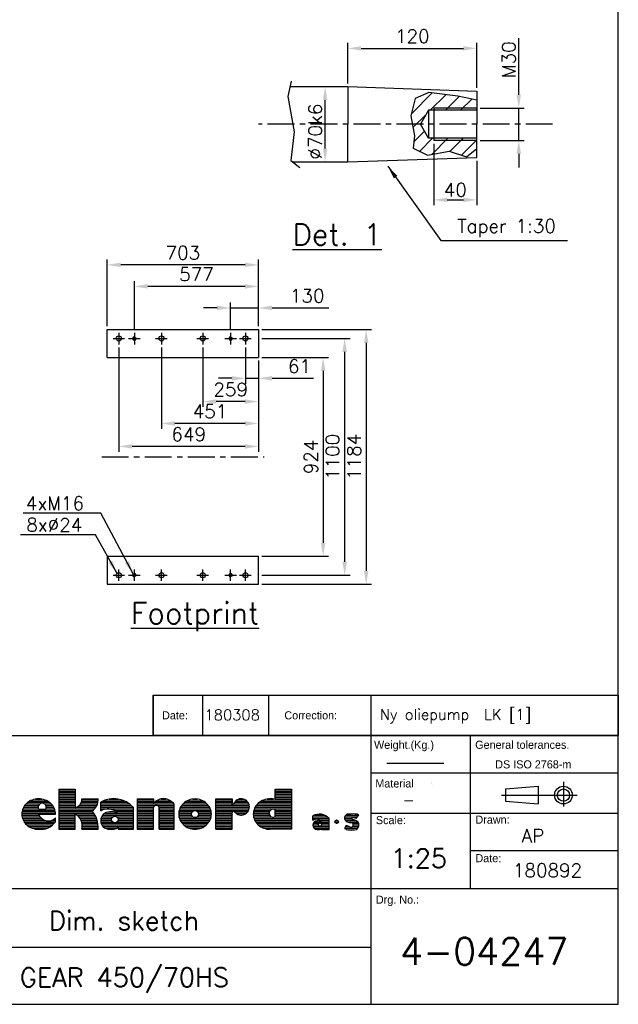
# Model space of a CAD drawing. Extents: x 0 to 5250, y 0 to 7425.
# Tile 2 of 4: x 2469 to 5250, y 0 to 4574. Entities that reach past the tile are written whole.
import ezdxf
from ezdxf.enums import TextEntityAlignment as Align

# ---------------------------------------------------------------- set-up
doc = ezdxf.new("R2010")
doc.units = 0
doc.header["$LTSCALE"] = 100
doc.header["$MEASUREMENT"] = 0
doc.linetypes.add('CENTER', pattern=[2, 1.25, -0.25, 0.25, -0.25])
doc.layers.get('0').update_dxf_attribs({"linetype": 'CONTINUOUS'})
doc.layers.get('DEFPOINTS').update_dxf_attribs({"linetype": 'CONTINUOUS'})
for name, color, linetype in [('1', 3, 'CENTER'), ('2', 1, 'CONTINUOUS'), ('5', 4, 'CONTINUOUS'), ('TEKST', 5, 'CONTINUOUS')]:
    doc.layers.add(name, color=color, linetype=linetype)
doc.styles.add('ROMANS', font='romans')
doc.dimstyles.new('OPSAT', dxfattribs={"dimtxt": 3.5, "dimasz": 4, "dimexe": 2, "dimexo": 0, "dimgap": 0.09, "dimtad": 1, "dimtoh": 1, "dimzin": 0, "dimdsep": 46, "dimtxsty": 'ROMANS', "dimcen": 0.09, "dimclrd": 256, "dimclre": 256, "dimclrt": 256, "dimadec": 0, "dimazin": 0, "dimtfac": 1, "dimtix": 1, "dimtmove": 2, "dimatfit": 3, "dimfxl": 0, "dimtolj": 1, "dimtzin": 0, "dimarcsym": 0})

# ---------------------------------------------------------------- blocks, each defined once
blk = doc.blocks.new('*D14')
at = {"layer": '5', "color": 6, "lineweight": -2}
for p, q in [((3992.9, 4278.2), (3992.9, 4466)), ((4055.4, 4441), (4530.4, 4441)), ((4592.9, 4257.3), (4592.9, 4466))]:
    blk.add_line(p, q, dxfattribs=at)
at = {"layer": '5', "color": 6}
for points in [[(4055.4, 4451.4), (4055.4, 4430.6), (3992.9, 4441)], [(4530.4, 4451.4), (4530.4, 4430.6), (4592.9, 4441)]]:
    blk.add_solid(points, dxfattribs=at)
at = {"layer": 'DEFPOINTS', "color": 0}
for p in [(4592.9, 4441), (3992.9, 4263.2), (4592.9, 4242.3)]:
    blk.add_point(p, dxfattribs=at)
at = {"layer": '5', "color": 5, "insert": (4292.9, 4497.3), "char_height": 62.5, "attachment_point": 5, "style": 'ROMANS'}
blk.add_mtext('\\A1;120', dxfattribs=at)
blk = doc.blocks.new('*D15')
at = {"layer": '5', "color": 6, "lineweight": -2}
for p, q in [((3876.5, 4263.2), (3913, 4263.2)), ((3888, 3975.7), (3888, 4200.7)), ((3898.9, 3913.2), (3913, 3913.2))]:
    blk.add_line(p, q, dxfattribs=at)
at = {"layer": '5', "color": 6}
for points in [[(3877.6, 4200.7), (3898.4, 4200.7), (3888, 4263.2)], [(3877.6, 3975.7), (3898.4, 3975.7), (3888, 3913.2)]]:
    blk.add_solid(points, dxfattribs=at)
at = {"layer": 'DEFPOINTS', "color": 0}
for p in [(3861.5, 4263.2), (3888, 4263.2), (3883.9, 3913.2)]:
    blk.add_point(p, dxfattribs=at)
at = {"layer": '5', "color": 5, "insert": (3841.8, 4054.3), "char_height": 62.5, "attachment_point": 5, "rotation": 90, "style": 'ROMANS'}
blk.add_mtext('\\A1;%%c70k6', dxfattribs=at)
blk = doc.blocks.new('*D16')
at = {"layer": '5', "color": 6, "lineweight": -2}
for p, q in [((4787.6, 4225.7), (4787.6, 4487.9)), ((4607.9, 4163.2), (4812.6, 4163.2)), ((4787.6, 4013.2), (4787.6, 4163.2)), ((4607.9, 4013.2), (4812.6, 4013.2)), ((4787.6, 3950.7), (4787.6, 3888.2))]:
    blk.add_line(p, q, dxfattribs=at)
at = {"layer": '5', "color": 6}
for points in [[(4777.1, 4225.7), (4798, 4225.7), (4787.6, 4163.2)], [(4777.1, 3950.7), (4798, 3950.7), (4787.6, 4013.2)]]:
    blk.add_solid(points, dxfattribs=at)
at = {"layer": 'DEFPOINTS', "color": 0}
for p in [(4592.9, 4163.2), (4592.9, 4013.2), (4787.6, 4013.2)]:
    blk.add_point(p, dxfattribs=at)
at = {"layer": '5', "color": 5, "insert": (4741.3, 4388.1), "char_height": 62.5, "attachment_point": 5, "rotation": 90, "style": 'ROMANS'}
blk.add_mtext('\\A1;M30', dxfattribs=at)
blk = doc.blocks.new('*D17')
at = {"layer": '5', "color": 6, "lineweight": -2}
for p, q in [((4392.9, 3998.2), (4392.9, 3712.2)), ((4592.9, 3919.2), (4592.9, 3712.2)), ((4455.4, 3737.2), (4530.4, 3737.2))]:
    blk.add_line(p, q, dxfattribs=at)
at = {"layer": '5', "color": 6}
for points in [[(4455.4, 3747.6), (4455.4, 3726.7), (4392.9, 3737.2)], [(4530.4, 3747.6), (4530.4, 3726.7), (4592.9, 3737.2)]]:
    blk.add_solid(points, dxfattribs=at)
at = {"layer": 'DEFPOINTS', "color": 0}
for p in [(4392.9, 4013.2), (4592.9, 3934.2), (4592.9, 3737.2)]:
    blk.add_point(p, dxfattribs=at)
at = {"layer": '5', "color": 5, "insert": (4492.9, 3783.4), "char_height": 62.5, "attachment_point": 5, "style": 'ROMANS'}
blk.add_mtext('\\A1;40', dxfattribs=at)
blk = doc.blocks.new('*D18')
at = {"layer": '5', "color": 6, "lineweight": -2}
for p, q in [((3593.7, 3135.2), (4103.7, 3135.2)), ((4078.7, 3072.7), (4078.7, 2013.7)), ((3593.7, 1951.2), (4103.7, 1951.2))]:
    blk.add_line(p, q, dxfattribs=at)
at = {"layer": '5', "color": 6}
for points in [[(4068.3, 3072.7), (4089.1, 3072.7), (4078.7, 3135.2)], [(4068.3, 2013.7), (4089.1, 2013.7), (4078.7, 1951.2)]]:
    blk.add_solid(points, dxfattribs=at)
at = {"layer": 'DEFPOINTS', "color": 0}
for p in [(3578.7, 3135.2), (3578.7, 1951.2), (4078.7, 1951.2)]:
    blk.add_point(p, dxfattribs=at)
at = {"layer": '5', "color": 5, "insert": (4022.4, 2543.2), "char_height": 62.5, "attachment_point": 5, "rotation": 90, "style": 'ROMANS'}
blk.add_mtext('\\A1;1184', dxfattribs=at)
blk = doc.blocks.new('*D19')
at = {"layer": '5', "color": 6, "lineweight": -2}
for p, q in [((3593.7, 3005.2), (3903.7, 3005.2)), ((3878.7, 2942.7), (3878.7, 2143.7)), ((3593.7, 2081.2), (3903.7, 2081.2))]:
    blk.add_line(p, q, dxfattribs=at)
at = {"layer": '5', "color": 6}
for points in [[(3868.3, 2942.7), (3889.1, 2942.7), (3878.7, 3005.2)], [(3868.3, 2143.7), (3889.1, 2143.7), (3878.7, 2081.2)]]:
    blk.add_solid(points, dxfattribs=at)
at = {"layer": 'DEFPOINTS', "color": 0}
for p in [(3578.7, 3005.2), (3578.7, 2081.2), (3878.7, 2081.2)]:
    blk.add_point(p, dxfattribs=at)
at = {"layer": '5', "color": 5, "insert": (3822.4, 2543.2), "char_height": 62.5, "attachment_point": 5, "rotation": 90, "style": 'ROMANS'}
blk.add_mtext('\\A1;924', dxfattribs=at)
blk = doc.blocks.new('*D20')
at = {"layer": '5', "color": 6, "lineweight": -2}
for p, q in [((2875.7, 3150.2), (2875.7, 3460.2)), ((3516.2, 3435.2), (2938.2, 3435.2)), ((3578.7, 3150.2), (3578.7, 3460.2))]:
    blk.add_line(p, q, dxfattribs=at)
at = {"layer": '5', "color": 6}
for points in [[(2938.2, 3445.7), (2938.2, 3424.8), (2875.7, 3435.2)], [(3516.2, 3445.7), (3516.2, 3424.8), (3578.7, 3435.2)]]:
    blk.add_solid(points, dxfattribs=at)
at = {"layer": 'DEFPOINTS', "color": 0}
for p in [(2875.7, 3435.2), (2875.7, 3135.2), (3578.7, 3135.2)]:
    blk.add_point(p, dxfattribs=at)
at = {"layer": '5', "color": 5, "insert": (3227.2, 3491.5), "char_height": 62.5, "attachment_point": 5, "style": 'ROMANS'}
blk.add_mtext('\\A1;703', dxfattribs=at)
blk = doc.blocks.new('*D21')
at = {"layer": '5', "color": 6, "lineweight": -2}
for p, q in [((3593.7, 3093.2), (4003.7, 3093.2)), ((3978.7, 3030.7), (3978.7, 2055.7)), ((3593.7, 1993.2), (4003.7, 1993.2))]:
    blk.add_line(p, q, dxfattribs=at)
at = {"layer": '5', "color": 6}
for points in [[(3968.3, 3030.7), (3989.1, 3030.7), (3978.7, 3093.2)], [(3968.3, 2055.7), (3989.1, 2055.7), (3978.7, 1993.2)]]:
    blk.add_solid(points, dxfattribs=at)
at = {"layer": 'DEFPOINTS', "color": 0}
for p in [(3578.7, 3093.2), (3578.7, 1993.2), (3978.7, 1993.2)]:
    blk.add_point(p, dxfattribs=at)
at = {"layer": '5', "color": 5, "insert": (3922.4, 2543.2), "char_height": 62.5, "attachment_point": 5, "rotation": 90, "style": 'ROMANS'}
blk.add_mtext('\\A1;1100', dxfattribs=at)
blk = doc.blocks.new('*D22')
at = {"layer": '5', "color": 6, "lineweight": -2}
for p, q in [((3517.7, 3050.7), (3517.7, 2883.1)), ((3578.7, 2990.2), (3578.7, 2883.1)), ((3455.2, 2908.1), (3392.7, 2908.1)), ((3517.7, 2908.1), (3578.7, 2908.1)), ((3641.2, 2908.1), (3834, 2908.1))]:
    blk.add_line(p, q, dxfattribs=at)
at = {"layer": '5', "color": 6}
for points in [[(3455.2, 2918.5), (3455.2, 2897.7), (3517.7, 2908.1)], [(3641.2, 2918.5), (3641.2, 2897.7), (3578.7, 2908.1)]]:
    blk.add_solid(points, dxfattribs=at)
at = {"layer": 'DEFPOINTS', "color": 0}
for p in [(3517.7, 3065.7), (3578.7, 3005.2), (3578.7, 2908.1)]:
    blk.add_point(p, dxfattribs=at)
at = {"layer": '5', "color": 5, "insert": (3768.9, 2964.4), "char_height": 62.5, "attachment_point": 5, "style": 'ROMANS'}
blk.add_mtext('\\A1;61', dxfattribs=at)
blk = doc.blocks.new('*D23')
at = {"layer": '5', "color": 6, "lineweight": -2}
for p, q in [((3448.7, 3134.7), (3448.7, 3260.2)), ((3578.7, 3150.2), (3578.7, 3260.2)), ((3386.2, 3235.2), (3323.7, 3235.2)), ((3448.7, 3235.2), (3578.7, 3235.2)), ((3641.2, 3235.2), (3905.5, 3235.2))]:
    blk.add_line(p, q, dxfattribs=at)
at = {"layer": '5', "color": 6}
for points in [[(3386.2, 3245.6), (3386.2, 3224.8), (3448.7, 3235.2)], [(3641.2, 3245.6), (3641.2, 3224.8), (3578.7, 3235.2)]]:
    blk.add_solid(points, dxfattribs=at)
at = {"layer": 'DEFPOINTS', "color": 0}
for p in [(3578.7, 3235.2), (3448.7, 3119.7), (3578.7, 3135.2)]:
    blk.add_point(p, dxfattribs=at)
at = {"layer": '5', "color": 5, "insert": (3804.6, 3291.5), "char_height": 62.5, "attachment_point": 5, "style": 'ROMANS'}
blk.add_mtext('\\A1;130', dxfattribs=at)
blk = doc.blocks.new('*D24')
at = {"layer": '5', "color": 6, "lineweight": -2}
for p, q in [((3319.7, 3050.7), (3319.7, 2775)), ((3578.7, 2990.2), (3578.7, 2775)), ((3516.2, 2800), (3382.2, 2800))]:
    blk.add_line(p, q, dxfattribs=at)
at = {"layer": '5', "color": 6}
for points in [[(3382.2, 2810.4), (3382.2, 2789.6), (3319.7, 2800)], [(3516.2, 2810.4), (3516.2, 2789.6), (3578.7, 2800)]]:
    blk.add_solid(points, dxfattribs=at)
at = {"layer": 'DEFPOINTS', "color": 0}
for p in [(3319.7, 3065.7), (3578.7, 3005.2), (3319.7, 2800)]:
    blk.add_point(p, dxfattribs=at)
at = {"layer": '5', "color": 5, "insert": (3449.2, 2856.3), "char_height": 62.5, "attachment_point": 5, "style": 'ROMANS'}
blk.add_mtext('\\A1;259', dxfattribs=at)
blk = doc.blocks.new('*D25')
at = {"layer": '5', "color": 6, "lineweight": -2}
for p, q in [((3127.7, 3050.7), (3127.7, 2673.4)), ((3578.7, 2990.2), (3578.7, 2673.4)), ((3516.2, 2698.4), (3190.2, 2698.4))]:
    blk.add_line(p, q, dxfattribs=at)
at = {"layer": '5', "color": 6}
for points in [[(3190.2, 2708.8), (3190.2, 2688), (3127.7, 2698.4)], [(3516.2, 2708.8), (3516.2, 2688), (3578.7, 2698.4)]]:
    blk.add_solid(points, dxfattribs=at)
at = {"layer": 'DEFPOINTS', "color": 0}
for p in [(3127.7, 3065.7), (3578.7, 3005.2), (3127.7, 2698.4)]:
    blk.add_point(p, dxfattribs=at)
at = {"layer": '5', "color": 5, "insert": (3353.2, 2754.6), "char_height": 62.5, "attachment_point": 5, "style": 'ROMANS'}
blk.add_mtext('\\A1;451', dxfattribs=at)
blk = doc.blocks.new('*D26')
at = {"layer": '5', "color": 6, "lineweight": -2}
for p, q in [((2929.7, 3050.7), (2929.7, 2566.9)), ((3578.7, 2990.2), (3578.7, 2566.9)), ((3516.2, 2591.9), (2992.2, 2591.9))]:
    blk.add_line(p, q, dxfattribs=at)
at = {"layer": '5', "color": 6}
for points in [[(2992.2, 2602.3), (2992.2, 2581.5), (2929.7, 2591.9)], [(3516.2, 2602.3), (3516.2, 2581.5), (3578.7, 2591.9)]]:
    blk.add_solid(points, dxfattribs=at)
at = {"layer": 'DEFPOINTS', "color": 0}
for p in [(2929.7, 3065.7), (3578.7, 3005.2), (2929.7, 2591.9)]:
    blk.add_point(p, dxfattribs=at)
at = {"layer": '5', "color": 5, "insert": (3254.2, 2648.1), "char_height": 62.5, "attachment_point": 5, "style": 'ROMANS'}
blk.add_mtext('\\A1;649', dxfattribs=at)
blk = doc.blocks.new('*D27')
at = {"layer": '5', "color": 6, "lineweight": -2}
for p, q in [((3001.7, 3134.7), (3001.7, 3360.2)), ((3578.7, 3150.2), (3578.7, 3360.2)), ((3516.2, 3335.2), (3064.2, 3335.2))]:
    blk.add_line(p, q, dxfattribs=at)
at = {"layer": '5', "color": 6}
for points in [[(3064.2, 3345.6), (3064.2, 3324.8), (3001.7, 3335.2)], [(3516.2, 3345.6), (3516.2, 3324.8), (3578.7, 3335.2)]]:
    blk.add_solid(points, dxfattribs=at)
at = {"layer": 'DEFPOINTS', "color": 0}
for p in [(3001.7, 3335.2), (3001.7, 3119.7), (3578.7, 3135.2)]:
    blk.add_point(p, dxfattribs=at)
at = {"layer": '5', "color": 5, "insert": (3290.2, 3391.5), "char_height": 62.5, "attachment_point": 5, "style": 'ROMANS'}
blk.add_mtext('\\A1;577', dxfattribs=at)
blk = doc.blocks.new('*X39')
at = {"color": 0}
for p, q in [((327.22, 36), (330.26, 36)), ((327.22, 35.7), (330.26, 35.7)), ((327.22, 35.4), (330.26, 35.4)), ((327.22, 35.1), (330.26, 35.1)), ((327.22, 34.8), (330.26, 34.8)), ((323.71, 33), (330.26, 33)), ((323.96, 33.3), (330.26, 33.3)), ((324.31, 33.6), (330.26, 33.6)), ((324.79, 33.9), (330.26, 33.9)), ((325.72, 34.2), (326.9, 34.2)), ((327.22, 34.5), (330.26, 34.5)), ((327.22, 34.2), (330.26, 34.2)), ((323.17, 31.5), (326.11, 31.5)), ((323.18, 31.2), (326.2, 31.2)), ((323.2, 31.8), (326.14, 31.8)), ((323.26, 32.1), (326.33, 32.1)), ((323.37, 32.4), (330.26, 32.4)), ((323.51, 32.7), (330.26, 32.7)), ((327.22, 32.1), (330.26, 32.1)), ((327.22, 31.8), (330.26, 31.8)), ((327.22, 31.5), (330.26, 31.5)), ((327.22, 31.2), (330.26, 31.2)), ((323.22, 30.9), (326.51, 30.9)), ((323.3, 30.6), (330.26, 30.6)), ((323.42, 30.3), (330.26, 30.3)), ((323.59, 30), (330.26, 30)), ((323.81, 29.7), (330.26, 29.7)), ((324.1, 29.4), (330.26, 29.4)), ((327.2, 30.9), (330.26, 30.9)), ((324.5, 29.1), (330.26, 29.1)), ((325.09, 28.8), (330.26, 28.8))]:
    blk.add_line(p, q, dxfattribs=at)
blk = doc.blocks.new('*X35')
at = {"color": 0}
for p, q in [((287.03, 36), (290.07, 36)), ((287.03, 35.7), (290.07, 35.7)), ((287.03, 35.4), (290.07, 35.4)), ((287.03, 35.1), (290.07, 35.1)), ((287.03, 34.8), (290.07, 34.8)), ((287.03, 34.5), (290.07, 34.5)), ((287.03, 34.2), (290.07, 34.2)), ((287.03, 33.9), (290.07, 33.9)), ((287.03, 33.6), (290.07, 33.6)), ((287.03, 33.3), (290.07, 33.3)), ((287.03, 33), (290.07, 33)), ((290.8, 33), (294.1, 33)), ((291.05, 33.3), (294.22, 33.3)), ((291.2, 33.6), (294.3, 33.6)), ((291.27, 33.9), (294.33, 33.9)), ((291.28, 34.2), (294.32, 34.2)), ((287.03, 32.7), (290.07, 32.7)), ((287.03, 32.4), (293.68, 32.4)), ((287.03, 32.1), (293.33, 32.1)), ((287.03, 31.8), (293.39, 31.8)), ((287.03, 31.5), (293.6, 31.5)), ((287.03, 31.2), (290.07, 31.2)), ((290.32, 32.7), (293.93, 32.7)), ((290.39, 31.2), (293.77, 31.2)), ((287.03, 30.9), (290.07, 30.9)), ((287.03, 30.6), (290.07, 30.6)), ((287.03, 30.3), (290.07, 30.3)), ((287.03, 30), (290.07, 30)), ((287.03, 29.7), (290.07, 29.7)), ((287.03, 29.4), (290.07, 29.4)), ((290.72, 30.9), (293.92, 30.9)), ((290.95, 30.6), (294.05, 30.6)), ((291.12, 30.3), (294.15, 30.3)), ((291.24, 30), (294.22, 30)), ((291.32, 29.7), (294.28, 29.7)), ((291.36, 29.4), (294.32, 29.4)), ((287.03, 29.1), (290.07, 29.1)), ((287.03, 28.8), (290.07, 28.8)), ((291.33, 28.8), (294.33, 28.8)), ((291.36, 29.1), (294.33, 29.1))]:
    blk.add_line(p, q, dxfattribs=at)
blk = doc.blocks.new('*X34')
at = {"color": 0}
for p, q in [((280.68, 33), (283.25, 33)), ((280.94, 33.3), (283.5, 33.3)), ((281.28, 33.6), (285.28, 33.6)), ((281.77, 33.9), (284.8, 33.9)), ((282.69, 34.2), (283.87, 34.2)), ((284.38, 33.3), (285.63, 33.3)), ((284.62, 33), (285.88, 33)), ((280.14, 31.5), (286.42, 31.5)), ((280.15, 31.2), (283.38, 31.2)), ((280.17, 31.8), (286.39, 31.8)), ((280.24, 32.1), (286.33, 32.1)), ((280.34, 32.4), (283.25, 32.4)), ((280.49, 32.7), (283.19, 32.7)), ((284.63, 32.4), (286.22, 32.4)), ((284.69, 32.7), (286.08, 32.7)), ((280.19, 30.9), (283.57, 30.9)), ((280.28, 30.6), (283.86, 30.6)), ((280.4, 30.3), (284.37, 30.3)), ((280.56, 30), (286.42, 30)), ((280.78, 29.7), (286.19, 29.7)), ((281.07, 29.4), (285.89, 29.4)), ((285.8, 30.3), (286.42, 30.3)), ((286.3, 30.6), (286.42, 30.6)), ((281.47, 29.1), (285.5, 29.1)), ((282.07, 28.8), (284.92, 28.8))]:
    blk.add_line(p, q, dxfattribs=at)
blk = doc.blocks.new('HEAD_A2')
at = {"layer": '1', "ltscale": 3}
for tag, p in [('MATERIAL', (-36.36, 36.06)), ('DRAWN', (-15.94, 29.3)), ('SCALE', (-37.08, 25.38)), ('DATE', (-15.39, 22.24)), ('DESCRIPTION', (-90.24, 14.66)), ('DRAWING_NO', (-24.92, 7.33)), ('TYPE', (-90.32, 2.59))]:
    blk.add_attdef(tag, text='', height=3.5, dxfattribs=at).set_placement(p, align=Align.CENTER)
blk = doc.blocks.new('*X36')
at = {"color": 0}
for p, q in [((294.82, 33.6), (299.72, 33.6)), ((294.82, 33.3), (300.17, 33.3)), ((294.82, 33), (300.53, 33)), ((295.35, 33.9), (299.12, 33.9)), ((296.36, 34.2), (298.11, 34.2)), ((294.82, 32.7), (300.84, 32.7)), ((294.82, 32.4), (300.9, 32.4)), ((294.82, 32.1), (294.97, 32.1)), ((295.17, 31.2), (300.9, 31.2)), ((295.48, 31.5), (297.78, 31.5)), ((296.19, 31.8), (297.26, 31.8)), ((297.3, 32.1), (300.9, 32.1)), ((297.77, 31.8), (300.9, 31.8)), ((297.86, 31.5), (300.9, 31.5)), ((294.83, 30.3), (296.86, 30.3)), ((294.84, 30), (297, 30)), ((294.87, 30.6), (296.88, 30.6)), ((294.9, 29.7), (300.9, 29.7)), ((294.98, 30.9), (297.11, 30.9)), ((295.04, 29.4), (300.9, 29.4)), ((297.81, 30.9), (300.9, 30.9)), ((297.91, 30), (300.9, 30)), ((298.03, 30.6), (300.9, 30.6)), ((298.06, 30.3), (300.9, 30.3)), ((295.25, 29.1), (300.9, 29.1)), ((295.63, 28.8), (297.8, 28.8)), ((298.06, 28.8), (300.9, 28.8))]:
    blk.add_line(p, q, dxfattribs=at)
blk = doc.blocks.new('*X40')
at = {"color": 0}
for p, q in [((301.65, 34.2), (304.65, 34.2)), ((301.65, 33.9), (304.65, 33.9)), ((301.65, 33.6), (304.65, 33.6)), ((301.65, 33.3), (308.45, 33.3)), ((301.65, 33), (304.96, 33)), ((304.8, 33.6), (308.17, 33.6)), ((305.2, 33.9), (307.77, 33.9)), ((305.34, 33), (308.49, 33)), ((305.96, 34.2), (307.01, 34.2)), ((301.65, 32.7), (304.67, 32.7)), ((301.65, 32.4), (304.65, 32.4)), ((301.65, 32.1), (304.65, 32.1)), ((301.65, 31.8), (304.65, 31.8)), ((301.65, 31.5), (304.65, 31.5)), ((301.65, 31.2), (304.65, 31.2)), ((305.64, 32.7), (308.49, 32.7)), ((305.66, 32.4), (308.49, 32.4)), ((305.66, 32.1), (308.49, 32.1)), ((305.66, 31.8), (308.49, 31.8)), ((305.66, 31.5), (308.49, 31.5)), ((305.66, 31.2), (308.49, 31.2)), ((301.65, 30.9), (304.65, 30.9)), ((301.65, 30.6), (304.65, 30.6)), ((301.65, 30.3), (304.65, 30.3)), ((301.65, 30), (304.65, 30)), ((301.65, 29.7), (304.65, 29.7)), ((301.65, 29.4), (304.65, 29.4)), ((305.66, 30.9), (308.49, 30.9)), ((305.66, 30.6), (308.49, 30.6)), ((305.66, 30.3), (308.49, 30.3)), ((305.66, 30), (308.49, 30)), ((305.66, 29.7), (308.49, 29.7)), ((305.66, 29.4), (308.49, 29.4)), ((301.65, 29.1), (304.65, 29.1)), ((301.65, 28.8), (304.65, 28.8)), ((305.66, 29.1), (308.49, 29.1)), ((305.66, 28.8), (308.49, 28.8))]:
    blk.add_line(p, q, dxfattribs=at)
blk = doc.blocks.new('*X38')
at = {"color": 0}
for p, q in [((316.18, 34.2), (319.22, 34.2)), ((316.18, 33.9), (319.22, 33.9)), ((316.18, 33.6), (319.22, 33.6)), ((316.18, 33.3), (319.22, 33.3)), ((316.18, 33), (322.44, 33)), ((319.45, 33.3), (322.35, 33.3)), ((319.7, 33.6), (322.19, 33.6)), ((319.97, 33.9), (321.91, 33.9)), ((320.56, 34.2), (321.33, 34.2)), ((316.18, 32.7), (322.46, 32.7)), ((316.18, 32.4), (322.42, 32.4)), ((316.18, 32.1), (322.32, 32.1)), ((316.18, 31.8), (319.31, 31.8)), ((316.18, 31.5), (319.2, 31.5)), ((316.18, 31.2), (319.22, 31.2)), ((319.74, 31.8), (322.14, 31.8)), ((320.05, 31.5), (321.83, 31.5)), ((316.18, 30.9), (319.22, 30.9)), ((316.18, 30.6), (319.22, 30.6)), ((316.18, 30.3), (319.22, 30.3)), ((316.18, 30), (319.22, 30)), ((316.18, 29.7), (319.22, 29.7)), ((316.18, 29.4), (319.22, 29.4)), ((316.18, 29.1), (319.22, 29.1)), ((316.18, 28.8), (319.22, 28.8))]:
    blk.add_line(p, q, dxfattribs=at)
blk = doc.blocks.new('*X37')
at = {"color": 0}
for p, q in [((309.83, 33), (314.85, 33)), ((310.09, 33.3), (314.59, 33.3)), ((310.43, 33.6), (314.25, 33.6)), ((310.92, 33.9), (313.76, 33.9)), ((311.95, 34.2), (312.73, 34.2)), ((309.3, 31.5), (311.69, 31.5)), ((309.31, 31.2), (311.72, 31.2)), ((309.33, 31.8), (311.81, 31.8)), ((309.39, 32.1), (315.29, 32.1)), ((309.5, 32.4), (315.18, 32.4)), ((309.64, 32.7), (315.04, 32.7)), ((312.87, 31.8), (315.35, 31.8)), ((312.96, 31.2), (315.37, 31.2)), ((312.99, 31.5), (315.38, 31.5)), ((309.35, 30.9), (311.93, 30.9)), ((309.43, 30.6), (315.25, 30.6)), ((309.55, 30.3), (315.13, 30.3)), ((309.72, 30), (314.96, 30)), ((309.94, 29.7), (314.74, 29.7)), ((310.22, 29.4), (314.46, 29.4)), ((312.75, 30.9), (315.33, 30.9)), ((310.62, 29.1), (314.06, 29.1)), ((311.23, 28.8), (313.45, 28.8))]:
    blk.add_line(p, q, dxfattribs=at)
blk = doc.blocks.new('*X41')
at = {"color": 0}
for p, q in [((334.48, 31.2), (336.41, 31.2)), ((334.24, 30.9), (336.92, 30.9)), ((334.24, 30.6), (337.25, 30.6)), ((334.24, 30.3), (334.29, 30.3)), ((334.24, 29.4), (335.26, 29.4)), ((334.31, 29.7), (335.37, 29.7)), ((334.55, 30), (335.72, 30)), ((335.49, 30.3), (337.27, 30.3)), ((335.74, 29.7), (337.27, 29.7)), ((335.76, 30), (337.27, 30)), ((335.85, 29.4), (337.27, 29.4)), ((334.28, 29.1), (337.27, 29.1)), ((334.46, 28.8), (337.27, 28.8))]:
    blk.add_line(p, q, dxfattribs=at)
blk = doc.blocks.new('*X42')
at = {"color": 0}
for p, q in [((338.34, 30), (338.98, 30)), ((338.54, 29.7), (338.78, 29.7)), ((338.56, 30.3), (338.77, 30.3))]:
    blk.add_line(p, q, dxfattribs=at)
blk = doc.blocks.new('*X43')
at = {"color": 0}
for p, q in [((340.36, 31.2), (342.72, 31.2)), ((340.11, 30.6), (341.47, 30.6)), ((340.15, 30.9), (342.51, 30.9)), ((340.22, 30.3), (342.08, 30.3)), ((340.58, 30), (342.59, 30)), ((341.62, 29.7), (342.74, 29.7)), ((341.75, 29.4), (342.79, 29.4)), ((340.16, 28.8), (342.62, 28.8)), ((340.33, 29.1), (341.03, 29.1)), ((340.76, 28.5), (342, 28.5)), ((341.62, 29.1), (342.73, 29.1))]:
    blk.add_line(p, q, dxfattribs=at)
blk = doc.blocks.new('CORRECTION')
for p, q in [((-86.45, 7.5), (0, 7.5)), ((-86.45, 7.5), (-86.45, 0)), ((-77.26, 7.5), (-77.26, 0)), ((-65.03, 7.5), (-65.03, 0)), ((-46, 7.5), (-46, 0))]:
    blk.add_line(p, q)
at = {"layer": '1', "flags": 4}
for tag, p in [('DATE', (-75.93, 1.42)), ('CORRECTION', (-44.88, 1.42))]:
    blk.add_attdef(tag, p, '', height=3.5, dxfattribs=at)
at = {"layer": '2'}
for s, p in [('Date:', (-84.78, 3)), ('Correction:', (-62.06, 3))]:
    blk.add_text(s, height=1.5, dxfattribs=at).set_placement(p)

msp = doc.modelspace()

# ---------------------------------------------------------------- hatches: boundary and pattern name
at = {"layer": '5'}
h = msp.add_hatch(dxfattribs=at)
h.set_pattern_fill('_U', color=256, scale=50, angle=45, style=0, pattern_type=0)
h.set_pattern_definition([(45, (-3119.04, 3446.46), (-35.35534, 35.35534), [])])
h.paths.add_polyline_path([(4504.4, 4218.2), (4369.7, 4236), (4306.4, 4208.3), (4286.6, 4127.1), (4293.2, 4088.2), (4330.4, 4088.2), (4367.9, 4153.2), (4392.9, 4153.2), (4392.9, 4163.2), (4592.9, 4163.2), (4592.9, 4200.1)])
h.paths.add_polyline_path([(4367.9, 4023.2), (4330.4, 4088.2), (4293.2, 4088.2), (4302.4, 4034.1), (4296.5, 3976.7), (4363.8, 3945), (4464.8, 3962.8), (4544, 3937.1), (4592.9, 3976.3), (4592.9, 4013.2), (4392.9, 4013.2), (4392.9, 4023.2)])
h.paths.add_polyline_path([(4392.9, 4023.2), (4392.9, 4013.2), (4592.9, 4013.2), (4592.9, 4023.2)], flags=16)
h.paths.add_polyline_path([(4592.9, 4153.2), (4592.9, 4163.2), (4392.9, 4163.2), (4392.9, 4153.2)])

# ---------------------------------------------------------------- linework, layer by layer
for p, q in [((3724.6, 4263.2), (3992.9, 4263.2)), ((3992.9, 4263.2), (4592.9, 4242.3)), ((3992.9, 4263.2), (3992.9, 4088.2)), ((4592.9, 4242.3), (4592.9, 4088.2)), ((3992.9, 3913.2), (3992.9, 4088.2)), ((4592.9, 3934.2), (4592.9, 4088.2)), ((3992.9, 3913.2), (4592.9, 3934.2)), ((3736.7, 3913.2), (3992.9, 3913.2)), ((2875.7, 3135.2), (2945.7, 3135.2)), ((2875.7, 3005.2), (2875.7, 3135.2)), ((2945.7, 3135.2), (3112.7, 3135.2)), ((3112.7, 3135.2), (3142.7, 3135.2)), ((3142.7, 3135.2), (3304.7, 3135.2)), ((3304.7, 3135.2), (3334.7, 3135.2)), ((3334.7, 3135.2), (3508.7, 3135.2)), ((3508.7, 3135.2), (3578.7, 3135.2)), ((3578.7, 3135.2), (3578.7, 3005.2)), ((2875.7, 3005.2), (3578.7, 3005.2)), ((2875.7, 2081.2), (2875.7, 1951.2)), ((2875.7, 2081.2), (3578.7, 2081.2)), ((3578.7, 1951.2), (3578.7, 2081.2)), ((2875.7, 1951.2), (2945.7, 1951.2)), ((2945.7, 1951.2), (3112.7, 1951.2)), ((3112.7, 1951.2), (3142.7, 1951.2)), ((3142.7, 1951.2), (3304.7, 1951.2)), ((3304.7, 1951.2), (3334.7, 1951.2)), ((3334.7, 1951.2), (3508.7, 1951.2)), ((3508.7, 1951.2), (3578.7, 1951.2)), ((2100, 1248.8), (5250, 1248.8)), ((4100, 1248.8), (4100, 0)), ((4562.5, 1248.8), (4562.5, 537.5)), ((4100, 1075), (5250, 1075)), ((4100, 887.5), (5250, 887.5)), ((4562.5, 713.8), (5250, 713.8)), ((2100, 537.5), (5250, 537.5)), ((2100, 265.6), (4100, 265.6))]:
    msp.add_line(p, q)
for points in [[(0, 0), (5250, 0), (5250, 7425), (0, 7425)], [(3088.9, 1436.3), (5250, 1436.3), (5250, 1248.8), (3088.9, 1248.8)]]:
    msp.add_lwpolyline(points, close=True)
for centre, radius in [((2929.7, 3093.2), 12), ((3001.7, 3093.2), 7), ((3127.7, 3093.2), 12), ((3319.7, 3093.2), 12), ((3448.7, 3093.2), 7), ((3517.7, 3093.2), 12), ((2929.7, 1993.2), 12), ((3001.7, 1993.2), 7), ((3127.7, 1993.2), 12), ((3319.7, 1993.2), 12), ((3448.7, 1993.2), 7), ((3517.7, 1993.2), 12)]:
    msp.add_circle(centre, radius)
at = {"layer": '1'}
for p, q in [((4945, 4088.2), (3579, 4088.2)), ((2929.7, 3119.7), (2929.7, 3065.7)), ((3001.7, 3119.7), (3001.7, 3065.7)), ((3127.7, 3119.7), (3127.7, 3065.7)), ((3319.7, 3119.7), (3319.7, 3065.7)), ((3448.7, 3119.7), (3448.7, 3065.7)), ((3517.7, 3119.7), (3517.7, 3065.7)), ((2902.7, 3093.2), (2956.7, 3093.2)), ((2974.7, 3093.2), (3028.7, 3093.2)), ((3100.7, 3093.2), (3154.7, 3093.2)), ((3292.7, 3093.2), (3346.7, 3093.2)), ((3421.7, 3093.2), (3475.7, 3093.2)), ((3490.7, 3093.2), (3544.7, 3093.2)), ((2850, 2543.2), (3605.3, 2543.2)), ((2929.7, 1966.7), (2929.7, 2020.7)), ((3001.7, 1966.7), (3001.7, 2020.7)), ((3127.7, 1966.7), (3127.7, 2020.7)), ((3319.7, 1966.7), (3319.7, 2020.7)), ((3448.7, 1966.7), (3448.7, 2020.7)), ((3517.7, 1966.7), (3517.7, 2020.7)), ((2902.7, 1993.2), (2956.7, 1993.2)), ((2974.7, 1993.2), (3028.7, 1993.2)), ((3100.7, 1993.2), (3154.7, 1993.2)), ((3292.7, 1993.2), (3346.7, 1993.2)), ((3421.7, 1993.2), (3475.7, 1993.2)), ((3490.7, 1993.2), (3544.7, 1993.2))]:
    msp.add_line(p, q, dxfattribs=at)
at = {"layer": '5'}
for p, q in [((3730.2, 4288.2), (3714.3, 4217.6)), ((3714.3, 4217.6), (3744.8, 4052.6)), ((4306.4, 4208.3), (4286.6, 4127.1)), ((4369.7, 4236), (4306.4, 4208.3)), ((4504.4, 4218.2), (4369.7, 4236)), ((4592.9, 4200.1), (4504.4, 4218.2)), ((4286.6, 4127.1), (4302.4, 4034.1)), ((3744.8, 4052.6), (3728, 3919.7)), ((4302.4, 4034.1), (4296.5, 3976.7)), ((4296.5, 3976.7), (4363.8, 3945)), ((4363.8, 3945), (4464.8, 3962.8)), ((4464.8, 3962.8), (4544, 3937.1)), ((4544, 3937.1), (4592.9, 3976.3)), ((3728, 3919.7), (3770.1, 3888.2))]:
    msp.add_line(p, q, dxfattribs=at)
at = {"layer": '5', "color": 1}
for p, q in [((4592.9, 4163.2), (4392.9, 4163.2)), ((4392.9, 4163.2), (4392.9, 4013.2)), ((4592.9, 4013.2), (4392.9, 4013.2))]:
    msp.add_line(p, q, dxfattribs=at)
at = {"layer": '5', "color": 7}
for p, q in [((4367.9, 4153.2), (4330.4, 4088.2)), ((4592.9, 4153.2), (4367.9, 4153.2)), ((4367.9, 4153.2), (4367.9, 4023.2)), ((4367.9, 4023.2), (4330.4, 4088.2)), ((4592.9, 4023.2), (4367.9, 4023.2))]:
    msp.add_line(p, q, dxfattribs=at)
at = {"layer": '5'}
for centre, start, end in [((3001.7, 3093.2), 90, 0), ((3448.7, 3093.2), 90, 0), ((3001.7, 1993.2), 0, 270), ((3448.7, 1993.2), 0, 270)]:
    msp.add_arc(centre, 8, start, end, dxfattribs=at)
at = {"layer": 'TEKST'}
for p, q in [((4173.9, 1120.3), (4440.2, 1120.3)), ((4725.8, 1000.3), (4878, 1013.3)), ((4878, 1013.3), (4878, 930.7)), ((4994.9, 1033.6), (4994.9, 918.9)), ((2650.7, 1000.2), (2650.7, 812.9)), ((2650.7, 1000.2), (2726.6, 1000.2)), ((2726.6, 1000.2), (2726.6, 914.1)), ((3655.5, 1000.2), (3731.4, 1000.2)), ((3655.5, 951.6), (3655.5, 1000.2)), ((3731.4, 1000.2), (3731.4, 812.9)), ((4707.8, 972), (5059.4, 972)), ((4725.8, 1000.3), (4725.8, 943.7)), ((2757, 954.6), (2832.9, 954.6)), ((2845.6, 898.9), (2845.6, 939.4)), ((3015.2, 954.6), (3091.1, 954.6)), ((3016.2, 812.4), (3016.2, 954.1)), ((3091.1, 954.6), (3091.1, 934.4)), ((3187.3, 812.9), (3187.3, 929.3)), ((3379.6, 954.6), (3455.5, 954.6)), ((3379.6, 812.9), (3379.6, 954.6)), ((3455.5, 924.3), (3455.5, 954.6)), ((3455.5, 954.6), (3455.5, 934.4)), ((3466.7, 937.4), (3455.5, 924.3)), ((4725.8, 943.7), (4878, 930.7)), ((2557, 906.5), (2589.9, 906.5)), ((2557, 883.8), (2635.5, 883.8)), ((2635.5, 883.8), (2557, 883.8)), ((2726.6, 812.9), (2726.6, 883.8)), ((2921.5, 883.8), (2921.5, 891.3)), ((2997.5, 812.9), (2997.5, 914.1)), ((3091.1, 812.9), (3091.1, 914.1)), ((3116.4, 812.9), (3116.4, 914.1)), ((3116.4, 914.1), (3116.4, 812.9)), ((3455.5, 812.9), (3455.5, 881.2)), ((3655.5, 871.1), (3655.5, 904)), ((3830.9, 855.1), (3830.9, 875.4)), ((4032.8, 863.7), (4044.5, 880.4)), ((4044.5, 880.4), (4037, 882.9)), ((2635.5, 848.3), (2635.5, 866)), ((3868.9, 847.6), (3868.9, 851.4)), ((3906.9, 812.1), (3906.9, 862.7)), ((3986.2, 831.2), (3977.8, 816.2)), ((4000.3, 826.2), (3986.2, 831.2)), ((4017, 859.6), (4035.3, 852.9)), ((4032.8, 863.7), (4020.3, 867.9)), ((2650.7, 812.9), (2726.6, 812.9)), ((2757, 812.9), (2832.9, 812.9)), ((2926.6, 823), (2926.6, 812.9)), ((2926.6, 812.9), (2997.5, 812.9)), ((3015.2, 812.9), (3091.1, 812.9)), ((3116.4, 812.9), (3187.3, 812.9)), ((3379.6, 812.9), (3455.5, 812.9)), ((3731.4, 812.9), (3632.7, 812.9)), ((3871.4, 817.2), (3871.4, 812.1)), ((3871.4, 812.1), (3906.9, 812.1)), ((3977.8, 816.2), (3985.3, 812.9))]:
    msp.add_line(p, q, dxfattribs=at)
at = {"layer": 'TEKST', "const_width": 0.25}
for points in [[(4380.8, 1029.8, 1), (4385.6, 1029.8, 1)], [(4380.8, 1015.4, 1), (4385.6, 1015.4, 1)]]:
    msp.add_lwpolyline(points, format="xyb", close=True, dxfattribs=at)
at = {"layer": 'TEKST'}
for points in [[(2635.5, 883.8, 0.10791), (2629.7, 910.5, 0.101907), (2612.5, 933.9, 0.094426), (2587.4, 949.1, 0.089741), (2557, 954.6, 0.089741), (2526.7, 949.1, 0.094426), (2501.6, 933.9, 0.101907), (2484.4, 910.5, 0.10791), (2478.6, 883.8, 0.10791), (2484.4, 857, 0.101907), (2501.6, 833.6, 0.094426), (2526.7, 818.4, 0.089741), (2557, 812.9, 0.089741)], [(3655.5, 951.6, 0.066533), (3632.7, 954.6, 0.089741), (3602.3, 949.1, 0.094426), (3577.2, 933.9, 0.101907), (3560.1, 910.5, 0.10791), (3554.3, 883.8, 0.10791), (3560.1, 857, 0.101907), (3577.2, 833.6, 0.094426), (3602.3, 818.4, 0.089741), (3632.7, 812.9, 0.089741)]]:
    msp.add_lwpolyline(points, format="xyb", dxfattribs=at)
msp.add_lwpolyline([(3207.6, 883.8, 0.105711), (3213.3, 857.2, 0.101194), (3229.8, 834.1, 0.0954), (3254.2, 819, 0.091671), (3283.5, 813.6, 0.091671), (3312.8, 819, 0.0954), (3337.2, 834.1, 0.101194), (3353.8, 857.2, 0.105711), (3359.4, 883.8, 0.105711), (3353.8, 910.3, 0.101194), (3337.2, 933.4, 0.0954), (3312.8, 948.5, 0.091671), (3283.5, 953.9, 0.091671), (3254.2, 948.5, 0.0954), (3229.8, 933.4, 0.101194), (3213.3, 910.3, 0.105711)], format="xyb", close=True, dxfattribs=at)
for centre, radius in [((4994.9, 972), 41.3), ((4994.9, 972), 28.3), ((2911.4, 858.4), 15.2), ((3283.5, 883.8), 16.5), ((3863.8, 834.9), 7.59), ((3941.5, 848.3), 8)]:
    msp.add_circle(centre, radius, dxfattribs=at)
for centre, radius, start, end in [((2573.5, 915.6), 18.8, 331.0817, 208.9183), ((2719.7, 951), 37.5, 280.6509, 5.6093), ((2776, 948.3), 57.3, 300.5297, 6.3402), ((2905.9, 833), 122.4, 41.5487, 119.5266), ((3137.2, 892.7), 62.1, 36.1312, 137.8432), ((3103.8, 911.3), 13, 12.6804, 167.3196), ((3498.6, 916.7), 38, 208.3008, 148.3925), ((2602, 900.4), 48, 200.2848, 314.2665), ((2696.5, 828.9), 62.6, 345.1688, 61.2284), ((2717.7, 823.1), 115.7, 354.9104, 40.9455), ((2878.3, 842.9), 64.9, 48.262, 120.3168), ((2886.1, 853.4), 40.5, 90, 270), ((2895.4, 859.5), 35.6, 42.8953, 105.2139), ((3469.5, 885), 14.4, 105.2551, 195.2551), ((3646.4, 887.5), 18.8, 61.0817, 298.9183), ((3861.1, 822.2), 61.2, 41.5487, 119.5266), ((3994.9, 865), 17.1, 131.0548, 228.9452), ((3994.5, 871.3), 12.7, 66.6112, 148.44), ((4018.3, 779.5), 105, 79.7155, 100.2845), ((4016.5, 864.6), 5.04, 41.0905, 275.3067), ((2566.7, 896), 83.7, 263.3408, 325.2683), ((3847.3, 827.1), 32.4, 48.262, 120.3168), ((3851.2, 832.4), 20.2, 90, 270), ((3855.8, 835.4), 17.8, 42.8953, 105.2139), ((4009.3, 886.6), 43, 233.4709, 265.8829), ((4008.1, 833.3), 10.6, 222.4739, 100.6562), ((4020.3, 833.7), 24.4, 329.0979, 51.7771), ((2895.9, 859.9), 48, 258.2669, 309.8056), ((3856.1, 835.6), 24, 258.2669, 309.8056), ((4009.5, 898.4), 88.9, 254.2207, 285.7793), ((4032.3, 821.7), 8.89, 278.9189, 357.1066)]:
    msp.add_arc(centre, radius, start, end, dxfattribs=at)

# ---------------------------------------------------------------- block references
ref = msp.add_blockref('CORRECTION', (5250, 1248.8), dxfattribs=dict(xscale=25, yscale=25, zscale=25))
ref.add_attrib('CORRECTION', 'Ny oliepump  LK [1]', (4142.4, 1321.6), dxfattribs={"layer": 'TEKST', "height": 50, "style": 'ROMANS'})
ref.add_attrib('DATE', '180308', (3327.6, 1319.3), dxfattribs={"layer": 'TEKST', "height": 50, "style": 'ROMANS'})
at = {"layer": '1'}
ref = msp.add_blockref('HEAD_A2', (5250, 0), dxfattribs=dict(at, xscale=25, yscale=25, zscale=25))
ref.add_attrib('DESCRIPTION', 'Dim. sketch', dxfattribs={"layer": 'TEKST', "ltscale": 3, "height": 87.5, "style": 'ROMANS'}).set_placement((2953.2, 345.1), align=Align.CENTER)
ref.add_attrib('TYPE', 'GEAR 450/70HS', dxfattribs={"layer": 'TEKST', "ltscale": 3, "height": 87.5, "style": 'ROMANS'}).set_placement((2955.5, 81.8), align=Align.CENTER)
ref.add_attrib('DRAWING_NO', '4-04247', dxfattribs={"layer": 'TEKST', "ltscale": 3, "height": 125, "style": 'ROMANS'}).set_placement((4627.1, 183.2), align=Align.CENTER)
ref.add_attrib('DRAWN', 'AP', dxfattribs={"layer": 'TEKST', "ltscale": 3, "height": 62.5, "style": 'ROMANS'}).set_placement((4853.2, 751.8), align=Align.CENTER)
ref.add_attrib('DATE', '180892', dxfattribs={"layer": 'TEKST', "ltscale": 3, "height": 62.5, "style": 'ROMANS'}).set_placement((4921, 591), align=Align.CENTER)
ref.add_attrib('SCALE', '1:25', dxfattribs={"layer": 'TEKST', "ltscale": 3, "height": 87.5, "style": 'ROMANS'}).set_placement((4323.1, 634.5), align=Align.CENTER)
ref.add_attrib('MATERIAL', '-', dxfattribs={"layer": 'TEKST', "ltscale": 3, "height": 50, "style": 'ROMANS'}).set_placement((4276.6, 923.4), align=Align.CENTER)
at = {"layer": 'TEKST', "xscale": 25, "yscale": 25, "zscale": 25}
for name in ['*X35', '*X39', '*X34', '*X36', '*X40', '*X37', '*X38', '*X41', '*X43', '*X42']:
    msp.add_blockref(name, (-4525, 98.4), dxfattribs=at)

# ---------------------------------------------------------------- texts
at = {"layer": '5', "color": 5, "char_height": 62.5, "style": 'ROMANS'}
for s, insert, attachment_point in [('\\A1;Taper 1:30', (4502.3, 3605.1), 4), ('\\A1;4xM16', (2767.8, 2296.2), 9), ('\\A1;8x%%c24', (2759.8, 2196.2), 9)]:
    msp.add_mtext(s, dxfattribs=dict(at, insert=insert, attachment_point=attachment_point))
at = {"layer": 'TEKST'}
for s, p in [('Weight.(Kg.)', (4115.2, 1186.9)), ('General tolerances.', (4585.1, 1186.9)), ('DS ISO 2768-m', (4678.2, 1095.9)), ('Material', (4121.2, 1007.3)), ('Scale:', (4123.8, 836.9)), ('Drawn:', (4586.3, 839.1)), ('Date:', (4586.3, 660.2)), ('Drg. No.:', (4123.8, 467.5))]:
    msp.add_text(s, height=37.5, dxfattribs=at).set_placement(p)
at = {"layer": 'TEKST', "char_height": 100, "attachment_point": 1}
for s, insert, width in [('{\\Fromans.shx|c0;\\LDet. 1}', (3736.1, 3626.3), 581.224), ('{\\Fromans.shx|c0;\\LFootprint}', (2985.3, 1867.1), 885.507)]:
    msp.add_mtext(s, dxfattribs=dict(at, insert=insert, width=width))

# ---------------------------------------------------------------- dimensions: what is measured, and where the dimension line sits
at = {"layer": '5'}
dim = msp.add_linear_dim(base=(4592.9, 4441), p1=(3992.9, 4263.2), p2=(4592.9, 4242.3), text='120', dimstyle='OPSAT', override={"dimscale": 25, "dimtxt": 2.5, "dimasz": 2.5, "dimexe": 1, "dimexo": 0.6, "dimgap": 1, "dimtoh": 0, "dimdec": 0, "dimclrd": 6, "dimclre": 6, "dimclrt": 5, "dimtmove": 0}, dxfattribs=at)
dim.commit()
dim.dimension.update_dxf_attribs({"geometry": '*D14', "text_midpoint": (4292.9, 4497.3)})
for base, p1, p2, text, picture, middle in [((4787.6, 4013.2), (4592.9, 4163.2), (4592.9, 4013.2), 'M<>', '*D16', (4787.6, 4388.1)), ((3888, 4263.2), (3883.9, 3913.2), (3861.5, 4263.2), '%%c<>k6', '*D15', (3888, 4054.3))]:
    dim = msp.add_linear_dim(base=base, p1=p1, p2=p2, angle=90, text=text, dimstyle='OPSAT', override={"dimscale": 25, "dimtxt": 2.5, "dimasz": 2.5, "dimexe": 1, "dimexo": 0.6, "dimgap": 0.6, "dimtoh": 0, "dimdec": 0, "dimlfac": 0.2, "dimclrd": 6, "dimclre": 6, "dimclrt": 5, "dimtmove": 0}, dxfattribs=at)
    dim.commit()
    dim.dimension.update_dxf_attribs({"geometry": picture, "text_midpoint": middle, "dimtype": 160})
for base, p1, p2, override, picture, middle in [((4592.9, 3737.2), (4392.9, 4013.2), (4592.9, 3934.2), {"dimscale": 25, "dimtxt": 2.5, "dimasz": 2.5, "dimexe": 1, "dimexo": 0.6, "dimgap": 0.6, "dimtoh": 0, "dimdec": 0, "dimlfac": 0.2, "dimclrd": 6, "dimclre": 6, "dimclrt": 5, "dimtmove": 0}, '*D17', (4492.9, 3783.4)), ((2875.7, 3435.2), (3578.7, 3135.2), (2875.7, 3135.2), {"dimscale": 25, "dimtxt": 2.5, "dimasz": 2.5, "dimexe": 1, "dimexo": 0.6, "dimgap": 1, "dimtoh": 0, "dimdec": 0, "dimclrd": 6, "dimclre": 6, "dimclrt": 5, "dimtmove": 0}, '*D20', (3227.2, 3491.5)), ((3001.7, 3335.2), (3578.7, 3135.2), (3001.7, 3119.7), {"dimscale": 25, "dimtxt": 2.5, "dimasz": 2.5, "dimexe": 1, "dimexo": 0.6, "dimgap": 1, "dimtoh": 0, "dimdec": 0, "dimclrd": 6, "dimclre": 6, "dimclrt": 5, "dimtmove": 0}, '*D27', (3290.2, 3391.5)), ((2929.7, 2591.9), (3578.7, 3005.2), (2929.7, 3065.7), {"dimscale": 25, "dimtxt": 2.5, "dimasz": 2.5, "dimexe": 1, "dimexo": 0.6, "dimgap": 1, "dimtoh": 0, "dimdec": 0, "dimclrd": 6, "dimclre": 6, "dimclrt": 5, "dimtmove": 0}, '*D26', (3254.2, 2648.1)), ((3127.7, 2698.4), (3578.7, 3005.2), (3127.7, 3065.7), {"dimscale": 25, "dimtxt": 2.5, "dimasz": 2.5, "dimexe": 1, "dimexo": 0.6, "dimgap": 1, "dimtoh": 0, "dimdec": 0, "dimclrd": 6, "dimclre": 6, "dimclrt": 5, "dimtmove": 0}, '*D25', (3353.2, 2754.6)), ((3319.7, 2800), (3578.7, 3005.2), (3319.7, 3065.7), {"dimscale": 25, "dimtxt": 2.5, "dimasz": 2.5, "dimexe": 1, "dimexo": 0.6, "dimgap": 1, "dimtoh": 0, "dimdec": 0, "dimclrd": 6, "dimclre": 6, "dimclrt": 5, "dimtmove": 0}, '*D24', (3449.2, 2856.3))]:
    dim = msp.add_linear_dim(base=base, p1=p1, p2=p2, dimstyle='OPSAT', override=override, dxfattribs=at)
    dim.commit()
    dim.dimension.update_dxf_attribs({"geometry": picture, "text_midpoint": middle})
for base, p1, p2, picture, middle in [((3578.7, 3235.2), (3448.7, 3119.7), (3578.7, 3135.2), '*D23', (3804.6, 3235.2)), ((3578.7, 2908.1), (3517.7, 3065.7), (3578.7, 3005.2), '*D22', (3768.9, 2908.1))]:
    dim = msp.add_linear_dim(base=base, p1=p1, p2=p2, dimstyle='OPSAT', override={"dimscale": 25, "dimtxt": 2.5, "dimasz": 2.5, "dimexe": 1, "dimexo": 0.6, "dimgap": 1, "dimtoh": 0, "dimdec": 0, "dimclrd": 6, "dimclre": 6, "dimclrt": 5, "dimtmove": 0}, dxfattribs=at)
    dim.commit()
    dim.dimension.update_dxf_attribs({"geometry": picture, "text_midpoint": middle, "dimtype": 160})
for base, p1, p2, picture, middle in [((4078.7, 1951.2), (3578.7, 3135.2), (3578.7, 1951.2), '*D18', (4022.4, 2543.2)), ((3978.7, 1993.2), (3578.7, 3093.2), (3578.7, 1993.2), '*D21', (3922.4, 2543.2)), ((3878.7, 2081.2), (3578.7, 3005.2), (3578.7, 2081.2), '*D19', (3822.4, 2543.2))]:
    dim = msp.add_linear_dim(base=base, p1=p1, p2=p2, angle=90, dimstyle='OPSAT', override={"dimscale": 25, "dimtxt": 2.5, "dimasz": 2.5, "dimexe": 1, "dimexo": 0.6, "dimgap": 1, "dimtoh": 0, "dimdec": 0, "dimclrd": 6, "dimclre": 6, "dimclrt": 5, "dimtmove": 0}, dxfattribs=at)
    dim.commit()
    dim.dimension.update_dxf_attribs({"geometry": picture, "text_midpoint": middle})

# ---------------------------------------------------------------- leaders
at = {"layer": '5', "color": 6, "annotation_type": 0, "has_hookline": 1, "hookline_direction": 0, "text_width": 511.9}
msp.add_leader([(4179, 3893.9), (4424.8, 3548.5), (4487.3, 3548.5)], dimstyle='OPSAT', override={"dimscale": 25, "dimtxt": 2.5, "dimasz": 2.5, "dimexe": 1, "dimexo": 0.6, "dimgap": 0.6, "dimtoh": 0, "dimdec": 0, "dimlfac": 0.2, "dimclrd": 6, "dimclre": 6, "dimclrt": 5}, dxfattribs=at)
at = {"layer": '5', "annotation_type": 0, "has_hookline": 1, "hookline_direction": 1}
for points, override, text_width in [([(2996.8, 1999.5), (2845.3, 2281.2), (2782.8, 2281.2)], {"dimscale": 25, "dimtxt": 2.5, "dimasz": 2.5, "dimexe": 1, "dimexo": 0.6, "dimgap": 0.6, "dimtad": 1, "dimtoh": 0, "dimdec": 0, "dimclrd": 6, "dimclre": 6, "dimclrt": 5, "dimtmove": 0}, 282.7), ([(2921.1, 2001.6), (2820.5, 2181.2), (2758, 2181.2)], {"dimscale": 25, "dimtxt": 2.5, "dimasz": 2.5, "dimexe": 1, "dimexo": 0.6, "dimgap": 0.6, "dimtoh": 0, "dimdec": 0, "dimclrd": 6, "dimclre": 6, "dimclrt": 5, "dimtmove": 0}, 270.8)]:
    msp.add_leader(points, dimstyle='OPSAT', override=override, dxfattribs=dict(at, text_width=text_width))

doc.saveas('drawing.dxf')
